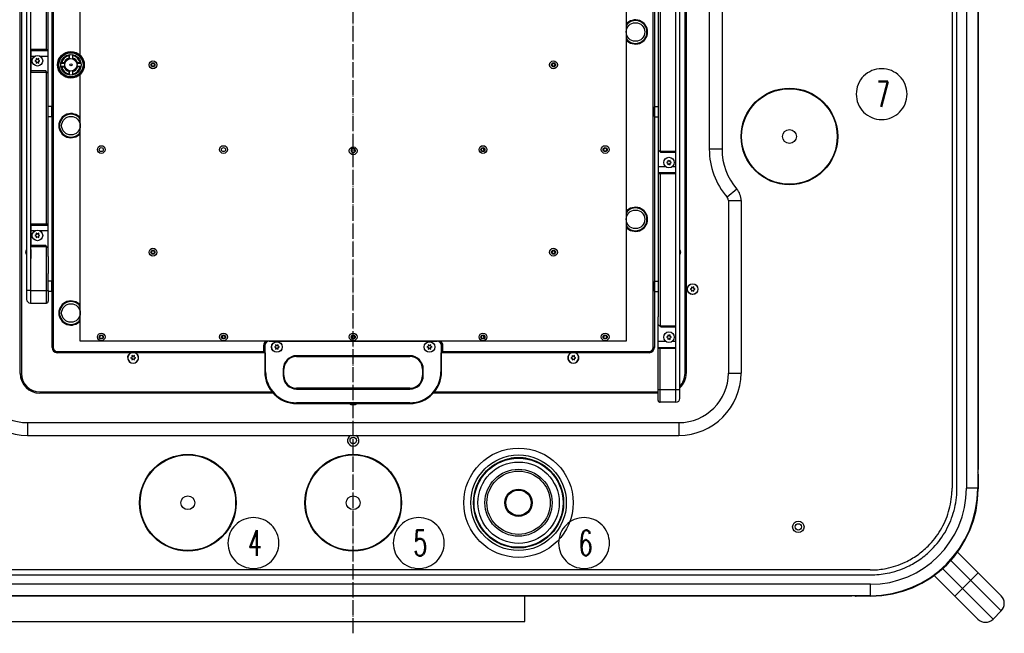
# Model space of a CAD drawing. Extents: x -1809 to 6113, y -4129 to 1471.
# Tile 180 of 197: x 2338 to 3112, y -621 to -138. Entities that reach past the tile are written whole.
import ezdxf

# ---------------------------------------------------------------- set-up
doc = ezdxf.new("R2010")
doc.units = 0
doc.linetypes.add('DOT_CENTER', pattern=[14, 12, -1, 0, -1])
doc.layers.get('0').update_dxf_attribs({"linetype": 'CONTINUOUS'})
doc.layers.add('1', color=7, linetype='CONTINUOUS')
doc.layers.add('VOLL3', color=7, linetype='CONTINUOUS')
doc.styles.add('CONVERTER_1', font='txt.shx', dxfattribs={"width": 0.63})

# ---------------------------------------------------------------- blocks, each defined once
blk = doc.blocks.new('GABEL_TOP__597', base_point=(1688.02, -620.67))
at = {"layer": '1', "color": 3, "linetype": 'DOT_CENTER'}
blk.add_line((2600, -620.67), (2600, 420.67), dxfattribs=at)
at = {"layer": '1', "color": 3, "linetype": 'CONTINUOUS'}
for p, q in [((2735, -591.45), (2208.05, -591.55)), ((2735, -611.45), (2735, -591.45))]:
    blk.add_line(p, q, dxfattribs=at)
at = {"layer": 'VOLL3', "color": 3, "linetype": 'CONTINUOUS'}
blk.add_line((1973.55, -611.45), (2735, -611.45), dxfattribs=at)
blk = doc.blocks.new('MANI_TOPVIEW__598', base_point=(248.58, -951.84))
at = {"layer": '1'}
blk.add_blockref('GABEL_TOP__597', (1688.02, -620.67), dxfattribs=at)
blk = doc.blocks.new('TH_B__599', base_point=(707.8, 283.11))
at = {"color": 7, "linetype": 'CONTINUOUS'}
for p, q in [((3070.88, 306.61), (3070.88, -506.61)), ((3074.74, -506.66), (3074.74, 306.66)), ((3082.15, 306.65), (3082.15, -506.65)), ((3091.15, 306.65), (3091.15, -506.65)), ((3091.45, 291.95), (3091.45, -491.95)), ((2343.2, 236), (2343.2, -358)), ((2346.2, 239), (2346.2, -361)), ((2338.2, -416.4), (2338.2, 216.4)), ((2339.1, 216.4), (2339.1, -416.4)), ((2860.9, -416.4), (2860.9, 216.4)), ((2861.8, 216.4), (2861.8, -416.4)), ((2363.2, -396), (2363.2, 196)), ((2364.2, 196), (2364.2, -396)), ((2835.8, -396), (2835.8, 196)), ((2836.8, 196), (2836.8, -396)), ((2853.8, -439), (2853.8, 161)), ((2856.8, -436), (2856.8, 158)), ((2358.7, -161.49), (2358.7, 41.49)), ((2880, 40), (2880, -240)), ((2890, 40), (2890, -240)), ((2385.37, -166.58), (2385.37, -33.42)), ((2841.3, -38.51), (2841.3, -241.49)), ((2839.8, -97), (2839.8, -143)), ((2360.2, -162.49), (2360.2, -103)), ((2814.63, -107.08), (2814.63, -390.83)), ((2839.8, -143), (2839.8, -226.49)), ((2346.7, -179.49), (2346.7, -161.49)), ((2358.7, -161.49), (2346.7, -161.49)), ((2346.7, -162.49), (2360.2, -162.49)), ((2360.2, -194.49), (2360.2, -162.49)), ((2349.47, -166.99), (2346.7, -166.99)), ((2350.83, -169.99), (2349.7, -170.49)), ((2351.7, -169.49), (2350.7, -168.76)), ((2350.7, -168.76), (2350.83, -169.99)), ((2352.7, -168.76), (2351.7, -169.49)), ((2352.57, -169.99), (2352.7, -168.76)), ((2353.7, -170.49), (2352.57, -169.99)), ((2360.2, -166.99), (2353.93, -166.99)), ((2376.53, -168.89), (2376.53, -165.78)), ((2376.83, -168.41), (2376.83, -165.73)), ((2379.23, -165.73), (2379.23, -168.41)), ((2379.53, -168.89), (2379.53, -165.78)), ((2349.7, -170.49), (2350.83, -170.99)), ((2350.83, -170.99), (2350.7, -172.22)), ((2350.7, -172.22), (2351.7, -171.49)), ((2351.7, -171.49), (2352.7, -172.22)), ((2352.57, -170.99), (2353.7, -170.49)), ((2352.7, -172.22), (2352.57, -170.99)), ((2370.09, -172.46), (2372.78, -172.46)), ((2372.78, -174.86), (2370.09, -174.86)), ((2373.26, -172.16), (2370.15, -172.16)), ((2370.15, -175.16), (2373.26, -175.16)), ((2385.91, -172.16), (2382.8, -172.16)), ((2385.91, -175.16), (2382.8, -175.16)), ((2383.27, -172.46), (2385.96, -172.46)), ((2385.96, -174.86), (2383.27, -174.86)), ((2358.2, -178.49), (2346.7, -178.49)), ((2346.7, -179.49), (2358.7, -179.49)), ((2359.14, -179.43), (2358.2, -178.49)), ((2358.7, -298.81), (2358.7, -179.49)), ((2360.2, -180.49), (2359.14, -179.43)), ((2376.53, -181.54), (2376.53, -178.43)), ((2376.83, -181.59), (2376.83, -178.91)), ((2379.23, -178.91), (2379.23, -181.59)), ((2379.53, -181.54), (2379.53, -178.43)), ((2385.37, -390.83), (2385.37, -180.74)), ((2360.2, -277.98), (2360.2, -194.49)), ((2362.8, -206.49), (2360.2, -206.49)), ((2362.8, -206.49), (2362.8, -214.49)), ((2363, -206.69), (2362.8, -206.49)), ((2363, -206.69), (2363, -214.29)), ((2363.2, -207.99), (2363, -207.99)), ((2836.8, -207.99), (2837, -207.99)), ((2837, -206.69), (2837.2, -206.49)), ((2837, -214.29), (2837, -206.69)), ((2837.2, -214.49), (2837.2, -206.49)), ((2837.2, -206.49), (2839.8, -206.49)), ((2362.8, -214.49), (2360.2, -214.49)), ((2363, -214.29), (2362.8, -214.49)), ((2363.2, -212.99), (2363, -212.99)), ((2836.8, -212.99), (2837, -212.99)), ((2837, -214.29), (2837.2, -214.49)), ((2837.2, -214.49), (2839.8, -214.49)), ((2839.8, -226.49), (2839.8, -258.49)), ((2702.28, -239.19), (2702.28, -239.07)), ((2702.48, -239.19), (2702.48, -239.14)), ((2890, -240), (2880, -240)), ((2840.86, -241.55), (2839.8, -240.49)), ((2841.8, -242.49), (2840.86, -241.55)), ((2841.3, -241.49), (2853.3, -241.49)), ((2853.3, -242.49), (2841.8, -242.49)), ((2853.3, -241.49), (2853.3, -259.49)), ((2846.07, -253.99), (2839.8, -253.99)), ((2847.43, -249.99), (2846.3, -250.49)), ((2846.3, -250.49), (2847.43, -250.99)), ((2848.3, -249.49), (2847.3, -248.76)), ((2847.3, -248.76), (2847.43, -249.99)), ((2847.43, -250.99), (2847.3, -252.22)), ((2847.3, -252.22), (2848.3, -251.49)), ((2849.3, -248.76), (2848.3, -249.49)), ((2848.3, -251.49), (2849.3, -252.22)), ((2849.17, -249.99), (2849.3, -248.76)), ((2850.3, -250.49), (2849.17, -249.99)), ((2849.17, -250.99), (2850.3, -250.49)), ((2849.3, -252.22), (2849.17, -250.99)), ((2853.3, -253.99), (2850.53, -253.99)), ((2853.3, -258.49), (2839.8, -258.49)), ((2839.8, -258.49), (2839.8, -317.98)), ((2853.3, -259.49), (2841.3, -259.49)), ((2841.3, -259.49), (2841.3, -378.81)), ((2360.2, -299.81), (2360.2, -277.98)), ((2901.61, -271.3), (2894.03, -277.83)), ((2895, -280.44), (2895, -416)), ((2895, -280.44), (2905, -280.44)), ((2905, -280.44), (2905, -416)), ((2346.7, -298.81), (2358.7, -298.81)), ((2346.7, -300.85), (2346.7, -298.81)), ((2346.7, -299.81), (2360.2, -299.81)), ((2346.7, -300.98), (2346.7, -300.85)), ((2346.7, -304.31), (2346.7, -300.98)), ((2360.2, -299.81), (2360.2, -297.98)), ((2360.2, -317.81), (2360.2, -299.81)), ((2839.8, -297.98), (2839.8, -322.71)), ((2346.7, -305.98), (2346.7, -304.31)), ((2349.47, -304.31), (2346.7, -304.31)), ((2346.7, -315.81), (2346.7, -305.98)), ((2350.83, -307.31), (2349.7, -307.81)), ((2349.7, -307.81), (2350.83, -308.31)), ((2351.7, -306.81), (2350.7, -306.08)), ((2350.7, -306.08), (2350.83, -307.31)), ((2350.83, -308.31), (2350.7, -309.54)), ((2350.7, -309.54), (2351.7, -308.81)), ((2352.7, -306.08), (2351.7, -306.81)), ((2351.7, -308.81), (2352.7, -309.54)), ((2352.57, -307.31), (2352.7, -306.08)), ((2353.7, -307.81), (2352.57, -307.31)), ((2352.57, -308.31), (2353.7, -307.81)), ((2352.7, -309.54), (2352.57, -308.31)), ((2360.2, -304.31), (2353.93, -304.31)), ((2346.7, -316.81), (2346.7, -315.81)), ((2358.2, -315.81), (2346.7, -315.81)), ((2358.7, -316.81), (2346.7, -316.81)), ((2359.14, -316.75), (2358.2, -315.81)), ((2358.7, -361), (2358.7, -316.81)), ((2360.2, -317.81), (2359.14, -316.75)), ((2346.7, -320.85), (2346.7, -318.81)), ((2346.7, -320.98), (2346.7, -320.85)), ((2346.7, -324.31), (2346.7, -320.98)), ((2346.7, -325.98), (2346.7, -324.31)), ((2360.2, -318.02), (2360.2, -317.81)), ((2360.2, -323.98), (2360.2, -318.02)), ((2360.2, -319.81), (2360.2, -318.02)), ((2360.2, -323.98), (2360.2, -319.81)), ((2360.2, -324.31), (2360.2, -323.98)), ((2360.2, -324.31), (2360.2, -337.81)), ((2839.8, -317.98), (2839.8, -322.71)), ((2839.8, -322.71), (2839.8, -342.71)), ((2839.8, -322.71), (2839.8, -363.81)), ((2360.2, -343.98), (2360.2, -337.81)), ((2360.2, -351), (2360.2, -340.26)), ((2362.8, -343.81), (2360.2, -343.81)), ((2362.8, -343.81), (2362.8, -351.81)), ((2363, -344.01), (2362.8, -343.81)), ((2363, -344.01), (2363, -351.61)), ((2363.2, -345.31), (2363, -345.31)), ((2836.8, -345.31), (2837, -345.31)), ((2837, -344.01), (2837.2, -343.81)), ((2837, -351.61), (2837, -344.01)), ((2837.2, -343.81), (2839.8, -343.81)), ((2837.2, -351.81), (2837.2, -343.81)), ((2839.8, -343.81), (2839.8, -343.98)), ((2866.9, -349), (2865.9, -348.27)), ((2865.9, -348.27), (2866.03, -349.5)), ((2867.9, -348.27), (2866.9, -349)), ((2867.77, -349.5), (2867.9, -348.27)), ((2346.2, -351), (2358.7, -351)), ((2360.2, -351), (2360.2, -359.5)), ((2362.8, -351.81), (2360.2, -351.81)), ((2363, -351.61), (2362.8, -351.81)), ((2363.2, -350.31), (2363, -350.31)), ((2836.8, -350.31), (2837, -350.31)), ((2837, -351.61), (2837.2, -351.81)), ((2837.2, -351.81), (2839.8, -351.81)), ((2866.03, -349.5), (2864.9, -350)), ((2864.9, -350), (2866.03, -350.5)), ((2866.03, -350.5), (2865.9, -351.73)), ((2865.9, -351.73), (2866.9, -351)), ((2866.9, -351), (2867.9, -351.73)), ((2868.9, -350), (2867.77, -349.5)), ((2867.77, -350.5), (2868.9, -350)), ((2867.9, -351.73), (2867.77, -350.5)), ((2346.2, -361), (2358.7, -361)), ((2839.8, -363.81), (2839.8, -363.98)), ((2839.8, -363.98), (2839.8, -371.81)), ((2839.8, -437.5), (2839.8, -371.81)), ((2840.86, -378.87), (2839.8, -377.81)), ((2841.8, -379.81), (2840.86, -378.87)), ((2841.3, -378.81), (2853.3, -378.81)), ((2853.3, -378.81), (2853.3, -396.81)), ((2497.52, -386.46), (2497.52, -386.51)), ((2497.72, -386.39), (2497.72, -386.51)), ((2702.28, -386.51), (2702.28, -386.39)), ((2702.48, -386.51), (2702.48, -386.46)), ((2841.8, -379.81), (2853.3, -379.81)), ((2848.3, -386.81), (2847.3, -386.08)), ((2847.3, -386.08), (2847.43, -387.31)), ((2849.3, -386.08), (2848.3, -386.81)), ((2849.17, -387.31), (2849.3, -386.08)), ((2814.63, -390.83), (2385.37, -390.83)), ((2529.5, -394.5), (2530, -394.5)), ((2529.5, -394.5), (2529.5, -399)), ((2530, -394.5), (2530, -400)), ((2530.5, -394.5), (2530.5, -415)), ((2534, -391), (2666, -391)), ((2539, -393.77), (2539.13, -395)), ((2540, -394.5), (2539, -393.77)), ((2541, -393.77), (2540, -394.5)), ((2540.87, -395), (2541, -393.77)), ((2659, -393.77), (2659.13, -395)), ((2660, -394.5), (2659, -393.77)), ((2661, -393.77), (2660, -394.5)), ((2660.87, -395), (2661, -393.77)), ((2669.5, -415), (2669.5, -394.5)), ((2670.5, -394.5), (2670, -394.5)), ((2670, -400), (2670, -394.5)), ((2670.5, -399), (2670.5, -394.5)), ((2846.07, -391.31), (2839.8, -391.31)), ((2847.43, -387.31), (2846.3, -387.81)), ((2846.3, -387.81), (2847.43, -388.31)), ((2847.43, -388.31), (2847.3, -389.54)), ((2847.3, -389.54), (2848.3, -388.81)), ((2848.3, -388.81), (2849.3, -389.54)), ((2850.3, -387.81), (2849.17, -387.31)), ((2849.17, -388.31), (2850.3, -387.81)), ((2849.3, -389.54), (2849.17, -388.31)), ((2853.3, -391.31), (2850.53, -391.31)), ((2363.2, -396), (2364.2, -396)), ((2367.2, -399), (2382.9, -399)), ((2367.2, -400), (2367.2, -399)), ((2531.1, -400), (2367.2, -400)), ((2382.9, -399), (2529.5, -399)), ((2425.95, -402.27), (2426.08, -403.5)), ((2426.95, -403), (2425.95, -402.27)), ((2427.95, -402.27), (2426.95, -403)), ((2427.82, -403.5), (2427.95, -402.27)), ((2530, -399.5), (2529.5, -399)), ((2531.1, -415), (2531.1, -400)), ((2539.13, -395), (2538, -395.5)), ((2538, -395.5), (2539.13, -396)), ((2539.13, -396), (2539, -397.23)), ((2539, -397.23), (2540, -396.5)), ((2540, -396.5), (2541, -397.23)), ((2542, -395.5), (2540.87, -395)), ((2540.87, -396), (2542, -395.5)), ((2541, -397.23), (2540.87, -396)), ((2555.5, -402.4), (2555.5, -403)), ((2644.5, -402.4), (2555.5, -402.4)), ((2644.5, -403), (2644.5, -402.4)), ((2659.13, -395), (2658, -395.5)), ((2658, -395.5), (2659.13, -396)), ((2659.13, -396), (2659, -397.23)), ((2659, -397.23), (2660, -396.5)), ((2660, -396.5), (2661, -397.23)), ((2662, -395.5), (2660.87, -395)), ((2660.87, -396), (2662, -395.5)), ((2661, -397.23), (2660.87, -396)), ((2832.8, -400), (2668.9, -400)), ((2668.9, -400), (2668.9, -415)), ((2670.5, -399), (2670, -399.5)), ((2670.5, -399), (2678.7, -399)), ((2678.7, -399), (2817.1, -399)), ((2773.05, -403), (2772.05, -402.27)), ((2772.05, -402.27), (2772.18, -403.5)), ((2774.05, -402.27), (2773.05, -403)), ((2773.92, -403.5), (2774.05, -402.27)), ((2817.1, -399), (2832.8, -399)), ((2832.8, -400), (2832.8, -399)), ((2836.8, -396), (2835.8, -396)), ((2839.8, -395.81), (2853.3, -395.81)), ((2853.3, -396.81), (2841.3, -396.81)), ((2841.3, -439), (2841.3, -396.81)), ((2426.08, -403.5), (2424.95, -404)), ((2424.95, -404), (2426.08, -404.5)), ((2426.08, -404.5), (2425.95, -405.73)), ((2425.95, -405.73), (2426.95, -405)), ((2426.95, -405), (2427.95, -405.73)), ((2428.95, -404), (2427.82, -403.5)), ((2427.82, -404.5), (2428.95, -404)), ((2427.95, -405.73), (2427.82, -404.5)), ((2555.5, -403), (2644.5, -403)), ((2772.18, -403.5), (2771.05, -404)), ((2771.05, -404), (2772.18, -404.5)), ((2772.18, -404.5), (2772.05, -405.73)), ((2772.05, -405.73), (2773.05, -405)), ((2773.05, -405), (2774.05, -405.73)), ((2775.05, -404), (2773.92, -403.5)), ((2773.92, -404.5), (2775.05, -404)), ((2774.05, -405.73), (2773.92, -404.5)), ((2531.1, -415), (2530.5, -415)), ((2544.9, -413), (2545.5, -413)), ((2544.9, -413), (2544.9, -418)), ((2545.5, -418), (2544.9, -418)), ((2545.5, -418), (2545.5, -413)), ((2655.1, -413), (2654.5, -413)), ((2654.5, -413), (2654.5, -418)), ((2654.5, -418), (2655.1, -418)), ((2655.1, -418), (2655.1, -413)), ((2668.9, -415), (2669.5, -415)), ((2895, -416), (2905, -416)), ((2353.6, -430.9), (2536.21, -430.9)), ((2536.99, -431.8), (2353.6, -431.8)), ((2644.5, -428), (2555.5, -428)), ((2555.5, -428.6), (2555.5, -428)), ((2555.5, -428.6), (2644.5, -428.6)), ((2644.5, -428.6), (2644.5, -428)), ((2839.8, -431.8), (2663.01, -431.8)), ((2663.79, -430.9), (2839.8, -430.9)), ((2839.8, -429), (2856.8, -429)), ((2555.5, -439.4), (2555.5, -440)), ((2644.5, -439.4), (2555.5, -439.4)), ((2555.5, -440), (2644.5, -440)), ((2644.5, -439.4), (2644.5, -440)), ((2853.8, -439), (2841.3, -439)), ((2344, -455), (2856, -455)), ((2344, -455), (2344, -465)), ((2856, -455), (2856, -465)), ((2344, -465), (2856, -465)), ((2724, -483.08), (2724, -483.21)), ((2727, -482.79), (2727, -482.69)), ((2727, -483.13), (2727, -482.79)), ((2733, -482.69), (2733, -483.13)), ((2736, -483.21), (2736, -483.08)), ((3091.45, -491.95), (3091.15, -491.95)), ((3091.45, -495.45), (3091.45, -506.95)), ((3091.15, -506.65), (3082.15, -506.65)), ((2694.69, -515), (2695.13, -515)), ((2695.21, -512), (2695.08, -512)), ((2695.21, -512), (2695.21, -512)), ((2764.92, -512), (2764.79, -512)), ((2764.79, -512), (2764.79, -512)), ((2764.87, -515), (2765.31, -515)), ((2695.13, -521), (2694.69, -521)), ((2695.08, -524), (2695.21, -524)), ((2764.79, -524), (2764.92, -524)), ((2765.31, -521), (2764.87, -521)), ((2724, -552.79), (2724, -552.92)), ((2727, -553.31), (2727, -552.87)), ((2733, -552.87), (2733, -553.31)), ((2736, -552.92), (2736, -552.79)), ((3075.16, -556.83), (3075.19, -556.8)), ((3109.48, -591.1), (3075.19, -556.8)), ((3069.8, -563.43), (3109.48, -603.12)), ((3006.61, -570.88), (2193.39, -570.88)), ((3063.43, -569.8), (3103.12, -609.48)), ((2193.34, -574.74), (3006.66, -574.74)), ((3056.8, -575.19), (3056.83, -575.16)), ((3056.8, -575.19), (3091.1, -609.48)), ((3085.44, -579.07), (3073.06, -591.45)), ((3091.45, -573.06), (3085.44, -579.07)), ((3006.65, -582.15), (2193.35, -582.15)), ((3006.65, -591.15), (3006.65, -582.15)), ((3006.65, -591.15), (2193.35, -591.15)), ((2991.95, -591.45), (2208.05, -591.45)), ((2991.95, -591.15), (2991.95, -591.45)), ((3006.95, -591.45), (2995.45, -591.45)), ((3103.12, -609.48), (3109.48, -603.12))]:
    blk.add_line(p, q, dxfattribs=at)
for centre, radius in [((2821.97, -147.83), 7.3), ((2351.7, -170.49), 4.15), ((2378.03, -173.66), 10.5), ((2378.03, -173.66), 10), ((2378.03, -173.66), 9.5), ((2378.03, -173.66), 8.02), ((2378.03, -173.66), 4.9), ((2378.03, -173.66), 0.9), ((2442.52, -173.66), 3.05), ((2442.52, -173.66), 1.6), ((2442.52, -173.66), 1.25), ((2757.48, -173.66), 3.05), ((2757.48, -173.66), 1.6), ((2757.48, -173.66), 1.25), ((2943, -230), 38), ((2943, -230), 37.57), ((2378.03, -221.49), 7.3), ((2943, -230), 5.45), ((2401.88, -240.29), 3.05), ((2401.88, -240.29), 1.6), ((2498, -240.29), 3.05), ((2498, -240.29), 1.6), ((2600, -241.29), 3.05), ((2600, -241.29), 1.6), ((2600, -240.29), 1.25), ((2702, -240.29), 3.05), ((2702, -240.29), 1.6), ((2702, -240.29), 1.25), ((2798.12, -240.29), 3.05), ((2798.12, -240.29), 1.6), ((2798.12, -240.29), 1.25), ((2848.3, -250.49), 4.15), ((2821.97, -295.15), 7.3), ((2351.7, -307.81), 4.15), ((2442.52, -320.98), 3.05), ((2442.52, -320.98), 1.6), ((2442.52, -320.98), 1.25), ((2757.48, -320.98), 3.05), ((2757.48, -320.98), 1.6), ((2757.48, -320.98), 1.25), ((2866.9, -350), 4.2), ((2866.9, -350), 4.15), ((2378.03, -368.81), 7.3), ((2401.88, -387.61), 3.05), ((2401.88, -387.61), 1.6), ((2401.88, -387.61), 1.25), ((2498, -387.61), 3.05), ((2498, -387.61), 1.6), ((2498, -387.61), 1.25), ((2600, -387.61), 3.05), ((2600, -387.61), 1.6), ((2600, -387.61), 1.25), ((2702, -387.61), 3.05), ((2702, -387.61), 1.6), ((2702, -387.61), 1.25), ((2798.12, -387.61), 3.05), ((2798.12, -387.61), 1.6), ((2798.12, -387.61), 1.25), ((2848.3, -387.81), 4.15), ((2540, -395.5), 4.2), ((2540, -395.5), 4.15), ((2660, -395.5), 4.2), ((2660, -395.5), 4.15), ((2600, -469), 2.5), ((2470, -518), 38), ((2600, -518), 38), ((2730, -518), 43), ((2470, -518), 37.57), ((2600, -518), 37.57), ((2730, -518), 37.57), ((2730, -518), 35.46), ((2730, -518), 35), ((2730, -518), 32), ((2730, -518), 26.39), ((2730, -518), 24.89), ((2730, -518), 10.75), ((2730, -518), 10.25), ((2730, -518), 10), ((2470, -518), 5.45), ((2600, -518), 5.45), ((2950, -537), 4.5), ((2950, -537), 2.5)]:
    blk.add_circle(centre, radius, dxfattribs=at)
for centre, radius, start, end in [((2821.97, -147.83), 9.5, -140.60115, 140.60115), ((2821.97, -147.83), 9, -144.65433, 144.65433), ((2358.7, -162.99), 1.5, 19.47122, 90), ((2378.03, -173.66), 7.9, 100.9454, 169.0546), ((2378.03, -173.66), 7.39, 101.71707, 168.28293), ((2378.03, -173.66), 5.47, 105.92296, 164.07704), ((2378.03, -173.66), 5, 104.5494, 165.4506), ((2378.03, -173.66), 5.02, 107.37979, 162.62021), ((2375.33, -168.41), 1.5, -20.26682, 0), ((2380.73, -168.41), 1.5, 180, -159.73318), ((2378.03, -173.66), 5, 14.5494, 75.4506), ((2378.03, -173.66), 7.9, 10.9454, 79.0546), ((2378.03, -173.66), 7.39, 11.71707, 78.28293), ((2378.03, -173.66), 5.47, 15.92296, 74.07704), ((2378.03, -173.66), 5.02, 17.37979, 72.62021), ((2378.03, -173.66), 10.2, -43.96907, 43.96907), ((2378.03, -173.66), 7.9, -169.0546, -100.9454), ((2378.03, -173.66), 7.39, -168.28293, -101.71707), ((2378.03, -173.66), 5.47, -164.07704, -105.92296), ((2372.78, -170.96), 1.5, -90, -69.73318), ((2372.78, -176.36), 1.5, 69.73318, 90), ((2378.03, -173.66), 5, -165.4506, -104.5494), ((2378.03, -173.66), 5.02, -162.62021, -107.37979), ((2378.03, -173.66), 5, -75.4506, -14.5494), ((2378.03, -173.66), 7.9, -79.0546, -10.9454), ((2378.03, -173.66), 7.39, -78.28293, -11.71707), ((2378.03, -173.66), 5.02, -72.62021, -17.37979), ((2378.03, -173.66), 5.47, -74.07704, -15.92296), ((2383.27, -170.96), 1.5, -110.26682, -90), ((2383.27, -176.36), 1.5, 90, 110.26682), ((2358.7, -177.99), 1.5, -90, -73.12551), ((2375.33, -178.91), 1.5, 0, 20.26682), ((2380.73, -178.91), 1.5, 159.73318, 180), ((2378.03, -221.49), 9.5, 39.39885, -39.39885), ((2378.03, -221.49), 9, 35.34567, -35.34567), ((2707.28, -239.19), 5, 180, -155.11208), ((2707.28, -239.19), 4.8, 180, -155.81836), ((2938, -240), 58, 180, -139.29387), ((2938, -240), 48, 180, -139.29387), ((2841.3, -242.99), 1.5, 90, 106.87449), ((2841.3, -257.99), 1.5, -160.52878, -90), ((2891, -280.44), 4, 0, 40.70613), ((2891, -280.44), 14, 0, 40.70613), ((2821.97, -295.15), 9.5, -140.60115, 140.60115), ((2821.97, -295.15), 9, -144.65433, 144.65433), ((2358.7, -300.31), 1.5, 19.47122, 90), ((2358.7, -315.31), 1.5, -90, -73.12551), ((2345.4, -320.98), 3.1, 135.20868, -135.20868), ((2345.4, -320.98), 2.9, 139.34275, -139.34275), ((2854.6, -320.98), 3.1, -44.79132, 44.79132), ((2854.6, -320.98), 2.9, -40.65725, 40.65725), ((2346.2, -358), 3, 180, -90), ((2358.7, -359.5), 1.5, -90, 0), ((2378.03, -368.81), 9.5, 39.39885, -39.39885), ((2378.03, -368.81), 9, 35.34567, -35.34567), ((2841.3, -380.31), 1.5, 90, 106.87449), ((2492.72, -386.51), 4.8, -24.18164, 0), ((2492.72, -386.51), 5, -24.88792, 0), ((2707.28, -386.51), 5, 180, -155.11208), ((2707.28, -386.51), 4.8, 180, -155.81836), ((2534, -394.5), 4.5, 125.35767, 180), ((2534, -394.5), 4, 113.43671, 180), ((2534, -394.5), 3.5, 90, 180), ((2666, -394.5), 3.5, 0, 90), ((2666, -394.5), 4, 0, 66.56329), ((2666, -394.5), 4.5, 0, 54.64233), ((2367.2, -396), 4, 180, -90), ((2367.2, -396), 3, 180, -90), ((2426.95, -404), 4.35, 113.14104, 66.85896), ((2426.95, -404), 4.15, 105.45169, 74.54831), ((2555.5, -413), 10.6, 90, 180), ((2644.5, -413), 10.6, 0, 90), ((2773.05, -404), 4.35, 113.14104, 66.85896), ((2773.05, -404), 4.15, 105.45169, 74.54831), ((2832.8, -396), 3, -90, 0), ((2832.8, -396), 4, -90, 0), ((2841.3, -395.31), 1.5, -160.52878, -90), ((2555.5, -413), 10, 90, 180), ((2644.5, -413), 10, 0, 90), ((2344, -416), 49, 180, -90), ((2344, -416), 39, 180, -90), ((2353.6, -416.4), 15.4, 180, -90), ((2353.6, -416.4), 14.5, 180, -90), ((2555.5, -415), 25, 180, -90), ((2555.5, -415), 24.4, 180, -90), ((2555.5, -418), 10.6, 180, -90), ((2555.5, -418), 10, 180, -90), ((2644.5, -415), 25, -90, 0), ((2644.5, -415), 24.4, -90, 0), ((2644.5, -418), 10, -90, 0), ((2644.5, -418), 10.6, -90, 0), ((2856, -416), 49, -90, 0), ((2856, -416), 39, -90, 0), ((2846.4, -416.4), 15.4, -47.52063, 0), ((2846.4, -416.4), 14.5, -44.17281, 0), ((2600, -436.9), 4.2, -132.43059, -47.56941), ((2600, -436.9), 4.15, -131.66987, -48.33013), ((2841.3, -437.5), 1.5, 180, -90), ((2853.8, -436), 3, -90, 0), ((2600, -469), 4.5, 117.26604, 62.73396), ((2730, -518), 35.3, 99.78519, 170.21481), ((2730, -518), 35.3, 99.78518, 170.21482), ((2730, -518), 35.44, 94.85643, 99.7482), ((2730, -518), 35.33, 85.12962, 94.87038), ((2730, -518), 35.44, 80.2518, 85.14357), ((2730, -518), 35.3, 9.78519, 80.21481), ((2730, -518), 35.3, 9.78518, 80.21482), ((3089.45, -495.45), 2, 0, 31.78833), ((3006.65, -506.65), 75.5, -90, 0), ((3006.65, -506.65), 84.5, -90, 0), ((3006.95, -506.95), 84.5, -90, 0), ((2730, -518), 35.33, 175.12962, -175.12962), ((2730, -518), 35.44, 170.2518, 175.14357), ((2730, -518), 35.44, 4.85643, 9.7482), ((2730, -518), 35.33, -4.87038, 4.87038), ((2730, -518), 35.44, -175.14357, -170.2518), ((2730, -518), 35.3, -170.21481, -99.78519), ((2730, -518), 35.3, -170.21482, -99.78518), ((2730, -518), 35.3, -80.21481, -9.78519), ((2730, -518), 35.3, -80.21482, -9.78518), ((2730, -518), 35.44, -9.7482, -4.85643), ((2730, -518), 35.44, -99.7482, -94.85643), ((2730, -518), 35.33, -94.87038, -85.12962), ((2730, -518), 35.44, -85.14357, -80.2518), ((2995.45, -589.45), 2, -121.78833, -90), ((3103.47, -597.11), 8.5, -45, 45), ((3097.11, -603.47), 8.5, -135, -45)]:
    blk.add_arc(centre, radius, start, end, dxfattribs=at)
for points, knots in [([(2346.2, -351), (2345.83, -351), (2345.53, -351), (2345.33, -351), (2344.64, -351), (2344.23, -351), (2344.08, -351), (2343.9, -351), (2343.75, -351), (2343.62, -351), (2343.52, -351), (2343.41, -351), (2343.33, -350.99), (2343.26, -350.99), (2343.2, -350.99)], [0, 0, 0, 0, 0.673552, 0.868599, 1.55509, 1.965305, 2.123691, 2.296973, 2.449476, 2.57671, 2.680758, 2.791123, 2.873207, 3.00002, 3.00002, 3.00002, 3.00002]), ([(2358.7, -351), (2358.8, -351), (2358.96, -351), (2359.13, -351), (2359.37, -351), (2359.59, -351), (2359.76, -351), (2359.94, -351), (2360.07, -351), (2360.14, -351), (2360.18, -351), (2360.2, -351)], [0, 0, 0, 0, 0.2582, 0.434256, 0.669745, 0.88598, 1.06183, 1.23666, 1.365384, 1.436606, 1.500011, 1.500011, 1.500011, 1.500011]), ([(3006.61, -570.88), (3007.09, -570.88), (3007.58, -570.88), (3011.74, -570.78), (3015.4, -570.38), (3024.23, -568.65), (3029.29, -566.98), (3037.42, -563.14), (3040.61, -561.28), (3046.63, -557.04), (3049.45, -554.66), (3052.06, -552.06), (3055.81, -548.3), (3059.09, -544.1), (3064.53, -534.98), (3066.67, -530.1), (3069.71, -519.93), (3070.6, -514.67), (3070.84, -508.93), (3070.86, -508.5), (3070.88, -507.58), (3070.88, -507.09), (3070.88, -506.61)], [0, 0, 0, 0, 1.344726, 1.344726, 11.531711, 11.531711, 26.2174, 26.2174, 36.405819, 36.405819, 46.594233, 46.594233, 46.594233, 61.279836, 61.279836, 75.96545, 75.96545, 90.651092, 90.651092, 91.853934, 91.853934, 93.197825, 93.197825, 93.197825, 93.197825]), ([(3006.66, -574.74), (3006.79, -574.74), (3006.92, -574.73), (3011.33, -574.71), (3015.6, -574.28), (3025.32, -572.37), (3030.68, -570.6), (3039.29, -566.53), (3042.67, -564.56), (3049.05, -560.07), (3052.04, -557.55), (3054.8, -554.8), (3058.77, -550.82), (3062.24, -546.37), (3068, -536.71), (3070.27, -531.54), (3073.49, -520.77), (3074.43, -515.2), (3074.71, -508.74), (3074.73, -507.9), (3074.73, -506.92), (3074.74, -506.79), (3074.74, -506.66)], [0, 0, 0, 0, 0.40337, 0.40337, 13.52804, 13.52804, 30.75641, 30.75641, 42.708869, 42.708869, 54.661329, 54.661329, 54.661329, 71.889628, 71.889628, 89.117923, 89.117923, 106.346215, 106.346215, 108.931019, 108.931019, 109.334267, 109.334267, 109.334267, 109.334267])]:
    blk.add_open_spline(points, degree=3, knots=knots, dxfattribs=at)
blk = doc.blocks.new('TEXT__600', base_point=(2180, -567.68))
at = {"layer": '1', "color": 1}
for points in [[(3015.52, -216.68), (3015.52, -216.68, 0.414214), (3035.52, -196.68), (3035.52, -196.68, 0.414214), (3015.52, -176.68), (3015.52, -176.68, 0.414214), (2995.52, -196.68), (2995.52, -196.68, 0.414214)], [(2521.52, -569.68), (2521.52, -569.68, 0.414214), (2541.52, -549.68), (2541.52, -549.68, 0.414214), (2521.52, -529.68), (2521.52, -529.68, 0.414214), (2501.52, -549.68), (2501.52, -549.68, 0.414214)], [(2651.52, -569.68), (2651.52, -569.68, 0.414214), (2671.52, -549.68), (2671.52, -549.68, 0.414214), (2651.52, -529.68), (2651.52, -529.68, 0.414214), (2631.52, -549.68), (2631.52, -549.68, 0.414214)], [(2781.52, -569.68), (2781.52, -569.68, 0.414214), (2801.52, -549.68), (2801.52, -549.68, 0.414214), (2781.52, -529.68), (2781.52, -529.68, 0.414214), (2761.52, -549.68), (2761.52, -549.68, 0.414214)]]:
    blk.add_lwpolyline(points, format="xyb", close=True, dxfattribs=at)
at = {"layer": '1', "color": 1, "style": 'CONVERTER_1', "width": 0.63}
for s, p in [('7', (3011.32, -206.68)), ('4', (2517.32, -559.68)), ('5', (2647.32, -559.68)), ('6', (2777.32, -559.68))]:
    blk.add_text(s, height=20, dxfattribs=at).set_placement(p)
blk = doc.blocks.new('TOPVIEW__601', base_point=(-312.41, -951.84))
blk.add_blockref('TH_B__599', (707.8, 283.11))
at = {"layer": '1'}
for name, p in [('MANI_TOPVIEW__598', (248.58, -951.84)), ('TEXT__600', (2180, -567.68))]:
    blk.add_blockref(name, p, dxfattribs=at)
blk = doc.blocks.new('QW__602', base_point=(-331.84, -6106.36))
at = {"layer": '1'}
blk.add_blockref('TOPVIEW__601', (-312.41, -951.84), dxfattribs=at)

msp = doc.modelspace()

# ---------------------------------------------------------------- block references
msp.add_blockref('QW__602', (-331.84, -6106.36))

doc.saveas('drawing.dxf')
